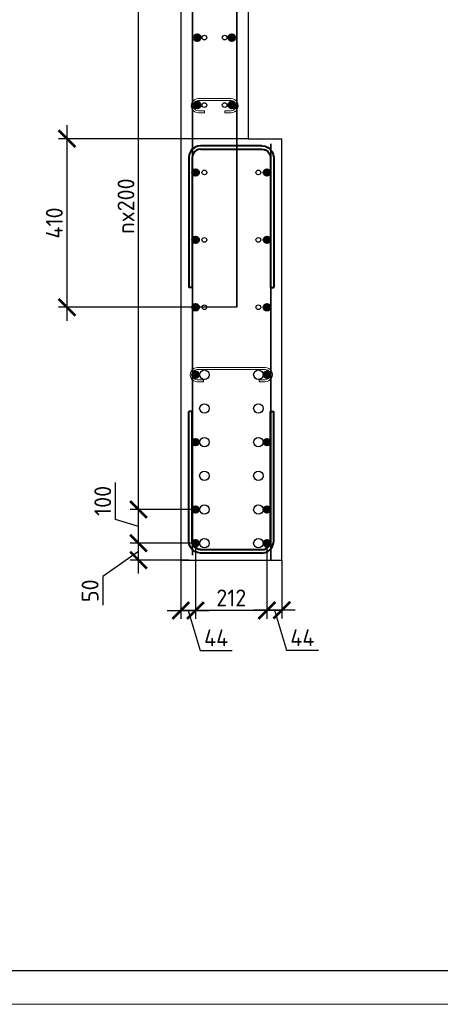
# Model space of a CAD drawing. Header units: millimetres. Extents: x 376598 to 1249954, y -318491 to -22134.
# Tile 36 of 256: x 481380 to 487626, y -168790 to -154184. Entities that reach past the tile are written whole.
import ezdxf

# ---------------------------------------------------------------- set-up
doc = ezdxf.new("R2010")
doc.units = ezdxf.units.MM
for name, color, linetype, lineweight in [('0.35 ___', 243, 'Continuous', 35), ('0.4 ___', 121, 'Continuous', 40), ('Арм_хомуты', 133, 'Continuous', 18), ('Арм_шпильки', 143, 'Continuous', 18), ('Арматура', 152, 'Continuous', 40), ('размер', 1, 'Continuous', 25), ('РАЗМЕРЫ', 1, 'Continuous', 9), ('ТОНКИЕ', 7, 'Continuous', 9)]:
    doc.layers.add(name, color=color, linetype=linetype, lineweight=lineweight)
doc.layers.add('ТОЛСТЫЕ_ОСНОВНЫЕ', color=6, linetype='Continuous')
doc.styles.add('GOST 2.304', font='CS_Gost2304.shx')
doc.styles.add('GOST-2.304_Type-B', font='GOST_Common.ttf')
doc.dimstyles.new('СПДС', dxfattribs={"dimscale": 100, "dimtxt": 2.5, "dimasz": 2.5, "dimexe": 1.25, "dimexo": 0, "dimtad": 1, "dimdec": 0, "dimtxsty": 'GOST-2.304_Type-B', "dimblk": 'ARCHTICK', "dimcen": 2.5, "dimdle": 2, "dimadec": 0, "dimazin": 2, "dimtfac": 0.75, "dimtdec": 0, "dimtmove": 1, "dimatfit": 3, "dimfxl": 1, "dimtolj": 1, "dimarcsym": 1})

# ---------------------------------------------------------------- blocks, each defined once
blk = doc.blocks.new('*U58')
at = {"layer": 'ТОЛСТЫЕ_ОСНОВНЫЕ', "color": 6}
blk.add_lwpolyline([(20, 5), (1256, 5), (1256, 589), (20, 589)], close=True, dxfattribs=at)
at = {"layer": 'ТОНКИЕ'}
blk.add_lwpolyline([(0, 0), (1261, 0), (1261, 594), (0, 594)], close=True, dxfattribs=at)
blk = doc.blocks.new('*U23')
at = {"color": 0, "linetype": 'ByBlock', "lineweight": -2}
for p, q in [((-126, 25), (-126, 410)), ((-116, 410), (-126, 410)), ((-116, 25), (-116, 410)), ((116, 25), (116, 410)), ((116, 410), (126, 410)), ((126, 25), (126, 410)), ((-124.8, 15.9), (-126, 25)), ((-121.3, 7.5), (-124.8, 15.9)), ((-115.7, 0.3), (-121.3, 7.5)), ((-115.1, 18.5), (-116, 25)), ((-108.5, -5.3), (-115.7, 0.3)), ((-112.7, 12.5), (-115.1, 18.5)), ((-108.7, 7.3), (-112.7, 12.5)), ((-103.5, 3.3), (-108.7, 7.3)), ((-97.5, 0.9), (-103.5, 3.3)), ((-91, 0), (-97.5, 0.9)), ((-91, 0), (91, 0)), ((91, 0), (97.5, 0.9)), ((97.5, 0.9), (103.5, 3.3)), ((103.5, 3.3), (108.7, 7.3)), ((108.5, -5.3), (115.7, 0.3)), ((108.7, 7.3), (112.7, 12.5)), ((112.7, 12.5), (115.1, 18.5)), ((115.1, 18.5), (116, 25)), ((115.7, 0.3), (121.3, 7.5)), ((121.3, 7.5), (124.8, 15.9)), ((124.8, 15.9), (126, 25)), ((-100.1, -8.8), (-108.5, -5.3)), ((-91, -10), (-100.1, -8.8)), ((91, -10), (-91, -10)), ((91, -10), (100.1, -8.8)), ((100.1, -8.8), (108.5, -5.3))]:
    blk.add_line(p, q, dxfattribs=at)
at = {"style": 'GOST 2.304', "oblique": 15, "flags": 9}
for tag, p in [('ПОЗИЦИЯ', (1055, -185)), ('ДИАМЕТР', (1055.3, -189.3)), ('КЛАСС', (1055.6, -193.8)), ('ДЛИНА', (1056, -198.5)), ('МАССА', (1056.3, -203.9))]:
    blk.add_attdef(tag, p, '', height=2.5, dxfattribs=at)
blk = doc.blocks.new('*U18')
for p, q in [((-8, 0), (-7, 7.2)), ((-7, 7.2), (-4.2, 14)), ((-4.2, 14), (0.2, 19.8)), ((0.2, 19.8), (6, 24.2)), ((6, 24.2), (12.8, 27)), ((12.8, 27), (20, 28)), ((44, 28), (20, 28)), ((20, 20), (44, 20)), ((44, 20), (44, 28)), ((125.4, 28), (149.4, 28)), ((125.4, 20), (125.4, 28)), ((149.4, 20), (125.4, 20)), ((156.7, 27), (149.4, 28)), ((163.4, 24.2), (156.7, 27)), ((169.2, 19.8), (163.4, 24.2)), ((173.7, 14), (169.2, 19.8)), ((176.5, 7.2), (173.7, 14)), ((177.4, 0), (176.5, 7.2)), ((176.5, -7.2), (177.4, 0)), ((-7, -7.2), (-8, 0)), ((-4.2, -14), (-7, -7.2)), ((0.2, -19.8), (-4.2, -14)), ((6, -24.2), (0.2, -19.8)), ((12.8, -27), (6, -24.2)), ((20, -28), (12.8, -27)), ((20, -28), (149.4, -28)), ((149.4, -28), (156.7, -27)), ((156.7, -27), (163.4, -24.2)), ((163.4, -24.2), (169.2, -19.8)), ((169.2, -19.8), (173.7, -14)), ((173.7, -14), (176.5, -7.2))]:
    blk.add_line(p, q)
at = {"color": 0, "linetype": 'ByBlock', "lineweight": -2}
for p, q in [((0, 0), (0.7, 5.2)), ((0.7, 5.2), (2.7, 10)), ((2.7, 10), (5.9, 14.1)), ((5.9, 14.1), (10, 17.3)), ((10, 17.3), (14.8, 19.3)), ((14.8, 19.3), (20, 20)), ((154.6, 19.3), (149.4, 20)), ((159.4, 17.3), (154.6, 19.3)), ((163.6, 14.1), (159.4, 17.3)), ((166.8, 10), (163.6, 14.1)), ((168.8, 5.2), (166.8, 10)), ((169.4, 0), (168.8, 5.2)), ((168.8, -5.2), (169.4, 0)), ((0.7, -5.2), (0, 0)), ((2.7, -10), (0.7, -5.2)), ((5.9, -14.1), (2.7, -10)), ((10, -17.3), (5.9, -14.1)), ((14.8, -19.3), (10, -17.3)), ((20, -20), (14.8, -19.3)), ((20, -20), (149.4, -20)), ((149.4, -20), (154.6, -19.3)), ((154.6, -19.3), (159.4, -17.3)), ((159.4, -17.3), (163.6, -14.1)), ((163.6, -14.1), (166.8, -10)), ((166.8, -10), (168.8, -5.2))]:
    blk.add_line(p, q, dxfattribs=at)
at = {"style": 'GOST 2.304', "oblique": 15, "flags": 9}
for tag, p in [('ДИАМЕТР', (117.8, -62.2)), ('ДЛИНА', (118.1, -72.5)), ('ПОЗИЦИЯ', (118, -56.6)), ('КЛАСС', (118, -67.8)), ('МАССА', (118.7, -78.2))]:
    blk.add_attdef(tag, p, '', height=2.5, dxfattribs=at)
blk = doc.blocks.new('*U24')
for p, q in [((-8, 0), (-7.1, 7.2)), ((-7.1, 7.2), (-4.3, 14)), ((-4.3, 14), (0.2, 19.8)), ((0.2, 19.8), (6, 24.3)), ((6, 24.3), (12.7, 27.1)), ((12.7, 27.1), (20, 28)), ((44, 28), (20, 28)), ((20, 20), (44, 20)), ((44, 20), (44, 28)), ((265.3, 28.2), (289.3, 28.3)), ((265.3, 20.2), (265.3, 28.2)), ((289.3, 20.3), (265.3, 20.2)), ((296.6, 27.3), (289.3, 28.3)), ((303.3, 24.5), (296.6, 27.3)), ((309.1, 20.1), (303.3, 24.5)), ((313.6, 14.3), (309.1, 20.1)), ((316.4, 7.5), (313.6, 14.3)), ((317.3, 0.3), (316.4, 7.5)), ((316.4, -7), (317.3, 0.3)), ((-7, -7.3), (-8, 0)), ((-4.2, -14), (-7, -7.3)), ((0.2, -19.8), (-4.2, -14)), ((6, -24.2), (0.2, -19.8)), ((12.8, -27), (6, -24.2)), ((20, -28), (12.8, -27)), ((20, -28), (289.4, -27.7)), ((289.4, -27.7), (296.6, -26.8)), ((296.6, -26.8), (303.4, -24)), ((303.4, -24), (309.1, -19.5)), ((309.1, -19.5), (313.6, -13.7)), ((313.6, -13.7), (316.4, -7))]:
    blk.add_line(p, q)
at = {"color": 0, "linetype": 'ByBlock', "lineweight": -2}
for p, q in [((0, 0), (0.7, 5.2)), ((0.7, 5.2), (2.7, 10)), ((2.7, 10), (5.8, 14.1)), ((5.8, 14.1), (10, 17.3)), ((10, 17.3), (14.8, 19.3)), ((14.8, 19.3), (20, 20)), ((294.5, 19.6), (289.3, 20.3)), ((299.3, 17.6), (294.5, 19.6)), ((303.5, 14.4), (299.3, 17.6)), ((306.6, 10.3), (303.5, 14.4)), ((308.6, 5.4), (306.6, 10.3)), ((309.3, 0.3), (308.6, 5.4)), ((308.7, -4.9), (309.3, 0.3)), ((0.7, -5.2), (0, 0)), ((2.7, -10), (0.7, -5.2)), ((5.9, -14.1), (2.7, -10)), ((10, -17.3), (5.9, -14.1)), ((14.8, -19.3), (10, -17.3)), ((20, -20), (14.8, -19.3)), ((20, -20), (289.3, -19.7)), ((289.3, -19.7), (294.5, -19.1)), ((294.5, -19.1), (299.3, -17.1)), ((299.3, -17.1), (303.5, -13.9)), ((303.5, -13.9), (306.7, -9.7)), ((306.7, -9.7), (308.7, -4.9))]:
    blk.add_line(p, q, dxfattribs=at)
at = {"style": 'GOST 2.304', "oblique": 15, "flags": 9}
for tag, p in [('ДИАМЕТР', (117.8, -62.2)), ('ДЛИНА', (118.1, -72.5)), ('ПОЗИЦИЯ', (118, -56.6)), ('КЛАСС', (118, -67.8)), ('МАССА', (118.7, -78.2))]:
    blk.add_attdef(tag, p, '', height=2.5, dxfattribs=at)
blk = doc.blocks.new('_ArchTick')
at = {"color": 0, "linetype": 'ByBlock', "const_width": 0.15}
blk.add_lwpolyline([(-0.5, -0.5), (0.5, 0.5)], dxfattribs=at)
blk = doc.blocks.new('*D1003')
at = {"layer": 'DEFPOINTS', "color": 0, "lineweight": 0, "transparency": 16777216}
for p in [(483992, -161950, 1440), (483772, -162200, 1440), (483992, -162948)]:
    blk.add_point(p, dxfattribs=at)
at = {"layer": 'РАЗМЕРЫ', "color": 0, "lineweight": -2, "transparency": 16777216}
for p, q in [((483992, -161950), (483992, -163073)), ((483772, -162200), (483772, -163073)), ((483572, -162948), (484192, -162948)), ((483882, -162948), (484060, -163542)), ((484060, -163542), (484535, -163542))]:
    blk.add_line(p, q, dxfattribs=at)
at = {"layer": 'РАЗМЕРЫ', "color": 0, "lineweight": -2, "transparency": 16777216, "xscale": 250, "yscale": 250, "zscale": 250, "rotation": 180}
blk.add_blockref('_ArchTick', (483772, -162948), dxfattribs=at)
at = {"layer": 'РАЗМЕРЫ', "color": 0, "lineweight": -2, "transparency": 16777216, "xscale": 250, "yscale": 250, "zscale": 250}
blk.add_blockref('_ArchTick', (483992, -162948), dxfattribs=at)
at = {"layer": 'РАЗМЕРЫ', "color": 0, "lineweight": 0, "transparency": 16777216, "insert": (484298, -163354), "char_height": 250, "attachment_point": 5, "style": 'GOST-2.304_Type-B'}
blk.add_mtext('\\A1;44', dxfattribs=at)
blk = doc.blocks.new('*D1004')
at = {"layer": 'DEFPOINTS', "color": 0, "lineweight": 0, "transparency": 16777216}
for p in [(485052, -161950, 1440), (485272, -162200), (485052, -162944)]:
    blk.add_point(p, dxfattribs=at)
at = {"layer": 'РАЗМЕРЫ', "color": 0, "lineweight": -2, "transparency": 16777216}
for p, q in [((485052, -161950), (485052, -163069)), ((485272, -162200), (485272, -163069)), ((485472, -162944), (484852, -162944)), ((485162, -162944), (485340, -163538)), ((485340, -163538), (485815, -163538))]:
    blk.add_line(p, q, dxfattribs=at)
at = {"layer": 'РАЗМЕРЫ', "color": 0, "lineweight": -2, "transparency": 16777216, "xscale": 250, "yscale": 250, "zscale": 250, "rotation": 180}
blk.add_blockref('_ArchTick', (485052, -162944), dxfattribs=at)
at = {"layer": 'РАЗМЕРЫ', "color": 0, "lineweight": -2, "transparency": 16777216, "xscale": 250, "yscale": 250, "zscale": 250}
blk.add_blockref('_ArchTick', (485272, -162944), dxfattribs=at)
at = {"layer": 'РАЗМЕРЫ', "color": 0, "lineweight": 0, "transparency": 16777216, "insert": (485578, -163351), "char_height": 250, "attachment_point": 5, "style": 'GOST-2.304_Type-B'}
blk.add_mtext('\\A1;44', dxfattribs=at)
blk = doc.blocks.new('*D1002')
at = {"layer": 'DEFPOINTS', "color": 0, "lineweight": 0, "transparency": 16777216}
for p in [(483992, -162730), (483992, -162948), (485052, -162944)]:
    blk.add_point(p, dxfattribs=at)
at = {"layer": 'РАЗМЕРЫ', "color": 0, "lineweight": -2, "transparency": 16777216}
for p, q in [((483992, -162730), (483992, -163073)), ((485252, -162948), (483792, -162948)), ((485052, -162944), (485052, -163073))]:
    blk.add_line(p, q, dxfattribs=at)
at = {"layer": 'РАЗМЕРЫ', "color": 0, "lineweight": -2, "transparency": 16777216, "xscale": 250, "yscale": 250, "zscale": 250, "rotation": 180}
blk.add_blockref('_ArchTick', (483992, -162948), dxfattribs=at)
at = {"layer": 'РАЗМЕРЫ', "color": 0, "lineweight": -2, "transparency": 16777216, "xscale": 250, "yscale": 250, "zscale": 250}
blk.add_blockref('_ArchTick', (485052, -162948), dxfattribs=at)
at = {"layer": 'РАЗМЕРЫ', "color": 0, "lineweight": 0, "transparency": 16777216, "insert": (484522, -162761), "char_height": 250, "attachment_point": 5, "style": 'GOST-2.304_Type-B'}
blk.add_mtext('\\A1;212', dxfattribs=at)
blk = doc.blocks.new('*D1005')
at = {"layer": 'DEFPOINTS', "color": 0, "lineweight": 0, "transparency": 16777216}
for p in [(483145, -161950), (483992, -161950), (483897, -162200, 1440)]:
    blk.add_point(p, dxfattribs=at)
at = {"layer": 'РАЗМЕРЫ', "color": 0, "lineweight": -2, "transparency": 16777216}
for p, q in [((483145, -162400), (483145, -161750)), ((483992, -161950), (483020, -161950)), ((483145, -162075), (482614, -162443)), ((483897, -162200), (483020, -162200)), ((482614, -162443), (482614, -162868))]:
    blk.add_line(p, q, dxfattribs=at)
at = {"layer": 'РАЗМЕРЫ', "color": 0, "lineweight": -2, "transparency": 16777216, "xscale": 250, "yscale": 250, "zscale": 250}
for p, rotation in [((483145, -161950), 90), ((483145, -162200), 270)]:
    blk.add_blockref('_ArchTick', p, dxfattribs=dict(at, rotation=rotation))
at = {"layer": 'РАЗМЕРЫ', "color": 0, "lineweight": 0, "transparency": 16777216, "insert": (482426, -162655), "char_height": 250, "attachment_point": 5, "rotation": 90, "style": 'GOST-2.304_Type-B'}
blk.add_mtext('\\A1;50', dxfattribs=at)
blk = doc.blocks.new('*D1006')
at = {"layer": 'DEFPOINTS', "color": 0, "lineweight": 0, "transparency": 16777216}
for p in [(483145, -161450), (483992, -161450, 1440), (483815, -161950)]:
    blk.add_point(p, dxfattribs=at)
at = {"layer": 'РАЗМЕРЫ', "color": 0, "lineweight": -2, "transparency": 16777216}
for p, q in [((482801, -161597), (482801, -161047)), ((483145, -162150), (483145, -161250)), ((483992, -161450), (483020, -161450)), ((483145, -161700), (482801, -161597)), ((483815, -161950), (483020, -161950))]:
    blk.add_line(p, q, dxfattribs=at)
at = {"layer": 'РАЗМЕРЫ', "color": 0, "lineweight": -2, "transparency": 16777216, "xscale": 250, "yscale": 250, "zscale": 250}
for p, rotation in [((483145, -161450), 90), ((483145, -161950), 270)]:
    blk.add_blockref('_ArchTick', p, dxfattribs=dict(at, rotation=rotation))
at = {"layer": 'РАЗМЕРЫ', "color": 0, "lineweight": 0, "transparency": 16777216, "insert": (482614, -161322), "char_height": 250, "attachment_point": 5, "rotation": 90, "style": 'GOST-2.304_Type-B'}
blk.add_mtext('\\A1;100', dxfattribs=at)
blk = doc.blocks.new('*D1007')
at = {"layer": 'DEFPOINTS', "color": 0, "lineweight": 0, "transparency": 16777216}
for p in [(483145, -152450), (484017, -152450, 3240), (483992, -161450, 1440)]:
    blk.add_point(p, dxfattribs=at)
at = {"layer": 'РАЗМЕРЫ', "color": 0, "lineweight": -2, "transparency": 16777216}
for p, q in [((483145, -161650), (483145, -152250)), ((484017, -152450), (483020, -152450)), ((483992, -161450), (483020, -161450))]:
    blk.add_line(p, q, dxfattribs=at)
at = {"layer": 'РАЗМЕРЫ', "color": 0, "lineweight": -2, "transparency": 16777216, "xscale": 250, "yscale": 250, "zscale": 250}
for p, rotation in [((483145, -152450), 90), ((483145, -161450), 270)]:
    blk.add_blockref('_ArchTick', p, dxfattribs=dict(at, rotation=rotation))
at = {"layer": 'РАЗМЕРЫ', "color": 0, "lineweight": 0, "transparency": 16777216, "insert": (482958, -156950), "char_height": 250, "attachment_point": 5, "rotation": 90, "style": 'GOST-2.304_Type-B'}
blk.add_mtext('\\A1;nx200', dxfattribs=at)
blk = doc.blocks.new('*D1008')
at = {"layer": 'DEFPOINTS', "color": 0, "lineweight": 0, "transparency": 16777216}
for p in [(484772, -155950, -1660), (482083, -158450), (484605, -158450, -3100)]:
    blk.add_point(p, dxfattribs=at)
at = {"layer": 'размер', "color": 0, "lineweight": -2, "transparency": 16777216}
for p, q in [((482083, -155750), (482083, -158650)), ((484772, -155950), (481958, -155950)), ((484605, -158450), (481958, -158450))]:
    blk.add_line(p, q, dxfattribs=at)
at = {"layer": 'размер', "color": 0, "lineweight": -2, "transparency": 16777216, "xscale": 250, "yscale": 250, "zscale": 250}
for p, rotation in [((482083, -155950), 90), ((482083, -158450), 270)]:
    blk.add_blockref('_ArchTick', p, dxfattribs=dict(at, rotation=rotation))
at = {"layer": 'размер', "color": 0, "transparency": 16777216, "insert": (481895, -157200), "char_height": 250, "attachment_point": 5, "rotation": 90, "style": 'GOST-2.304_Type-B'}
blk.add_mtext('\\A1;410', dxfattribs=at)

msp = doc.modelspace()

# ---------------------------------------------------------------- hatches: boundary and pattern name
at = {"layer": 'Арматура'}
h = msp.add_hatch(color=256, dxfattribs=at)
edge = h.paths.add_edge_path()
edge.add_arc((484017.2, -154450.1), 50, 0, 360)
h = msp.add_hatch(color=256, dxfattribs=at)
edge = h.paths.add_edge_path()
edge.add_arc((484017.3, -154450.2), 50, 0, 360)
h = msp.add_hatch(color=256, dxfattribs=at)
edge = h.paths.add_edge_path()
edge.add_arc((484528.9, -154450.1), 50, 0, 360)
h = msp.add_hatch(color=256, dxfattribs=at)
edge = h.paths.add_edge_path()
edge.add_arc((484528.9, -154450.2), 50, 0, 360)
h = msp.add_hatch(color=256, dxfattribs=at)
edge = h.paths.add_edge_path()
edge.add_arc((484017.2, -155450.1), 50, 0, 360)
h = msp.add_hatch(color=256, dxfattribs=at)
edge = h.paths.add_edge_path()
edge.add_arc((484017.3, -155450.2), 50, 0, 360)
h = msp.add_hatch(color=256, dxfattribs=at)
edge = h.paths.add_edge_path()
edge.add_arc((484528.9, -155450.1), 50, 0, 360)
h = msp.add_hatch(color=256, dxfattribs=at)
edge = h.paths.add_edge_path()
edge.add_arc((484528.9, -155450.2), 50, 0, 360)
h = msp.add_hatch(color=256, dxfattribs=at)
edge = h.paths.add_edge_path()
edge.add_arc((483992.2, -156450.1), 50, 0, 360)
h = msp.add_hatch(color=256, dxfattribs=at)
edge = h.paths.add_edge_path()
edge.add_arc((483992.3, -156450.2), 50, 0, 360)
h = msp.add_hatch(color=256, dxfattribs=at)
edge = h.paths.add_edge_path()
edge.add_arc((485052.2, -156450.2), 50, 0, 360)
h = msp.add_hatch(color=256, dxfattribs=at)
edge = h.paths.add_edge_path()
edge.add_arc((485052.2, -156450.1), 50, 0, 360)
h = msp.add_hatch(color=256, dxfattribs=at)
edge = h.paths.add_edge_path()
edge.add_arc((483992.2, -157450.1), 50, 0, 360)
h = msp.add_hatch(color=256, dxfattribs=at)
edge = h.paths.add_edge_path()
edge.add_arc((483992.3, -157450.2), 50, 0, 360)
h = msp.add_hatch(color=256, dxfattribs=at)
edge = h.paths.add_edge_path()
edge.add_arc((485052.2, -157450.2), 50, 0, 360)
h = msp.add_hatch(color=256, dxfattribs=at)
edge = h.paths.add_edge_path()
edge.add_arc((485052.2, -157450.1), 50, 0, 360)
h = msp.add_hatch(color=256, dxfattribs=at)
edge = h.paths.add_edge_path()
edge.add_arc((483992.2, -158450.1), 50, 0, 360)
h = msp.add_hatch(color=256, dxfattribs=at)
edge = h.paths.add_edge_path()
edge.add_arc((483992.3, -158450.2), 50, 0, 360)
h = msp.add_hatch(color=256, dxfattribs=at)
edge = h.paths.add_edge_path()
edge.add_arc((485052.2, -158450.2), 50, 0, 360)
h = msp.add_hatch(color=256, dxfattribs=at)
edge = h.paths.add_edge_path()
edge.add_arc((485052.2, -158450.1), 50, 0, 360)
h = msp.add_hatch(color=256, dxfattribs=at)
edge = h.paths.add_edge_path()
edge.add_arc((483992.2, -159450.1), 50, 0, 360)
h = msp.add_hatch(color=256, dxfattribs=at)
edge = h.paths.add_edge_path()
edge.add_arc((483992.3, -159450.2), 50, 0, 360)
h = msp.add_hatch(color=256, dxfattribs=at)
edge = h.paths.add_edge_path()
edge.add_arc((485052.2, -159450.2), 50, 0, 360)
h = msp.add_hatch(color=256, dxfattribs=at)
edge = h.paths.add_edge_path()
edge.add_arc((485052.2, -159450.1), 50, 0, 360)
h = msp.add_hatch(color=256, dxfattribs=at)
edge = h.paths.add_edge_path()
edge.add_arc((483992.2, -160450.1), 50, 0, 360)
h = msp.add_hatch(color=256, dxfattribs=at)
edge = h.paths.add_edge_path()
edge.add_arc((483992.3, -160450.2), 50, 0, 360)
h = msp.add_hatch(color=256, dxfattribs=at)
edge = h.paths.add_edge_path()
edge.add_arc((485052.2, -160450.2), 50, 0, 360)
h = msp.add_hatch(color=256, dxfattribs=at)
edge = h.paths.add_edge_path()
edge.add_arc((485052.2, -160450.1), 50, 0, 360)
h = msp.add_hatch(color=256, dxfattribs=at)
edge = h.paths.add_edge_path()
edge.add_arc((483992.2, -161450.1), 50, 0, 360)
h = msp.add_hatch(color=256, dxfattribs=at)
edge = h.paths.add_edge_path()
edge.add_arc((483992.3, -161450.2), 50, 0, 360)
h = msp.add_hatch(color=256, dxfattribs=at)
edge = h.paths.add_edge_path()
edge.add_arc((485052.2, -161450.2), 50, 0, 360)
h = msp.add_hatch(color=256, dxfattribs=at)
edge = h.paths.add_edge_path()
edge.add_arc((485052.2, -161450.1), 50, 0, 360)
h = msp.add_hatch(color=256, dxfattribs=at)
edge = h.paths.add_edge_path()
edge.add_arc((483992.2, -161950.1), 50, 0, 360)
h = msp.add_hatch(color=256, dxfattribs=at)
edge = h.paths.add_edge_path()
edge.add_arc((483992.3, -161950.2), 50, 0, 360)
h = msp.add_hatch(color=256, dxfattribs=at)
edge = h.paths.add_edge_path()
edge.add_arc((485052.2, -161950.2), 50, 0, 360)
h = msp.add_hatch(color=256, dxfattribs=at)
edge = h.paths.add_edge_path()
edge.add_arc((485052.2, -161950.1), 50, 0, 360)

# ---------------------------------------------------------------- linework, layer by layer
at = {"layer": '0.35 ___', "ltscale": 100}
for p, q in [((483947.2, -151569.3), (483947.2, -162128.8)), ((484605.3, -151569.3), (484605.3, -158450.2, -1440)), ((485111, -156024.8), (485111, -162200.2))]:
    msp.add_line(p, q, dxfattribs=at)
at = {"layer": '0.4 ___', "lineweight": 25, "ltscale": 0.1}
for p, q in [((483772.2, -151569.3), (483772.2, -162200.2)), ((484772.2, -151569.3), (484772.2, -155950.2)), ((484772.2, -155950.2), (485272.2, -155950.2)), ((485272.2, -162200.2), (485272.2, -155950.2)), ((483772.2, -162200.2), (485272.2, -162200.2))]:
    msp.add_line(p, q, dxfattribs=at)
at = {"layer": 'Арматура'}
for centre in [(484017.2, -154450.1, 1800), (484017.3, -154450.2, 1800), (484528.9, -154450.1, 1800), (484528.9, -154450.2, 1800), (484017.2, -155450.1, 1800), (484017.3, -155450.2, 1800), (484528.9, -155450.1, 1800), (484528.9, -155450.2, 1800), (483992.2, -156450.1, 1800), (483992.3, -156450.2, 1800), (485052.2, -156450.1, 1800), (485052.2, -156450.2, 1800), (483992.2, -157450.1, 1800), (483992.3, -157450.2, 1800), (485052.2, -157450.1, 1800), (485052.2, -157450.2, 1800), (483992.2, -158450.1, 1800), (483992.3, -158450.2, 1800), (485052.2, -158450.1, 1800), (485052.2, -158450.2, 1800), (483992.2, -159450.1), (483992.3, -159450.2), (485052.2, -159450.1), (485052.2, -159450.2), (483992.2, -160450.1), (483992.3, -160450.2), (485052.2, -160450.1), (485052.2, -160450.2), (483992.2, -161450.1), (483992.3, -161450.2), (485052.2, -161450.1), (485052.2, -161450.2), (483992.2, -161950.1), (483992.3, -161950.2), (485052.2, -161950.1), (485052.2, -161950.2)]:
    msp.add_circle(centre, 50, dxfattribs=at)
at = {"layer": 'РАЗМЕРЫ', "color": 8, "linetype": 'Continuous', "lineweight": 30}
for centre in [(484122.2, -154450.2, -1800), (484423.9, -154450.2, -1800), (484122.2, -155450.2, -1800), (484423.9, -155450.2, -1800), (484122.2, -156450.2, -1800), (484923.9, -156450.2, -1800), (484122.2, -157450.2, -1800), (484923.9, -157450.2, -1800), (484122.2, -158450.2, -1800), (484923.9, -158450.2, -1800)]:
    msp.add_circle(centre, 35, dxfattribs=at)
at = {"layer": 'РАЗМЕРЫ', "color": 5, "linetype": 'Continuous', "lineweight": 30}
for centre in [(484122.2, -159450.2, -3600), (484923.9, -159450.2, -3600), (484122.2, -159950.2, -3600), (484923.9, -159950.2, -3600), (484122.2, -160450.2, -3600), (484923.9, -160450.2, -3600), (484122.2, -160950.2, -3600), (484923.9, -160950.2, -3600), (484122.2, -161450.2, -3600), (484923.9, -161450.2, -3600), (484122.2, -161950.2, -3600), (484923.9, -161950.2, -3600)]:
    msp.add_circle(centre, 70, dxfattribs=at)

# ---------------------------------------------------------------- block references
at = {"xscale": 100, "yscale": 100, "zscale": 100}
msp.add_blockref('*U58', (439112.8, -168789.7, 3100), dxfattribs=at)
at = {"layer": 'Арм_хомуты', "lineweight": 40, "xscale": -5, "yscale": 5, "zscale": 5, "rotation": 180}
msp.add_blockref('*U23', (484522.2, -156105.2), dxfattribs=at)
at = {"layer": 'Арм_хомуты', "lineweight": 40, "xscale": 5, "yscale": 5, "zscale": 5}
msp.add_blockref('*U23', (484522.2, -162045.2), dxfattribs=at)
at = {"layer": 'Арм_шпильки', "color": 3, "xscale": 3.75, "yscale": 3.75, "zscale": 3.75, "rotation": 179.9999999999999}
for name, p in [('*U18', (484593.6, -155459.9, 1800)), ('*U24', (485102.2, -159449.1))]:
    msp.add_blockref(name, p, dxfattribs=at)

# ---------------------------------------------------------------- dimensions: what is measured, and where the dimension line sits
at = {"layer": 'размер'}
dim = msp.add_linear_dim(base=(482082.7, -158450.2, 1660), p1=(484772.2, -155950.2), p2=(484605.3, -158450.2, -1440), angle=90, text='410', dimstyle='СПДС', dxfattribs=at)
dim.commit()
dim.dimension.update_dxf_attribs({"geometry": '*D1008', "text_midpoint": (481895.2, -157200.2, 1660)})
at = {"layer": 'РАЗМЕРЫ', "lineweight": 0}
dim = msp.add_linear_dim(base=(483145.2, -152450.2, -1440), p1=(483992.2, -161450.1), p2=(484017.3, -152450.2, 1800), angle=90, text='nx200', dimstyle='СПДС', override={"dimlfac": 0.2, "dimtofl": 0}, dxfattribs=at)
dim.commit()
dim.dimension.update_dxf_attribs({"geometry": '*D1007', "text_midpoint": (482957.7, -156950.2, -1440)})
dim = msp.add_linear_dim(base=(483145.2, -161450.1, -1440), p1=(483814.7, -161950.2, -1440), p2=(483992.2, -161450.1), angle=90, dimstyle='СПДС', override={"dimlfac": 0.2, "dimtofl": 0}, dxfattribs=at)
dim.commit()
dim.dimension.update_dxf_attribs({"geometry": '*D1006', "text_midpoint": (482614, -161534.5, -1440)})
dim = msp.add_linear_dim(base=(483145.2, -161950.2, -1440), p1=(483897.5, -162200.2), p2=(483992.3, -161950.2, -1440), angle=90, dimstyle='СПДС', override={"dimlfac": 0.2, "dimtofl": 0}, dxfattribs=at)
dim.commit()
dim.dimension.update_dxf_attribs({"geometry": '*D1005', "text_midpoint": (482614, -162505.3, -1440), "dimtype": 160})
for base, p1, p2, picture, middle in [((483992.3, -162948.2, -1440), (483772.2, -162200.2), (483992.3, -161950.2), '*D1003', (484122.9, -163354.5, -1440)), ((485052.2, -162944.5, -1440), (485272.2, -162200.2, -1440), (485052.2, -161950.2), '*D1004', (485402.8, -163350.7, -1440)), ((483992.3, -162948.2, -1440), (485052.2, -162944.5, -1440), (483992.3, -162730.2, -1440), '*D1002', (484522.2, -162760.7, -1440))]:
    dim = msp.add_linear_dim(base=base, p1=p1, p2=p2, dimstyle='СПДС', override={"dimlfac": 0.2, "dimtofl": 0}, dxfattribs=at)
    dim.commit()
    dim.dimension.update_dxf_attribs({"geometry": picture, "text_midpoint": middle})

doc.saveas('drawing.dxf')
